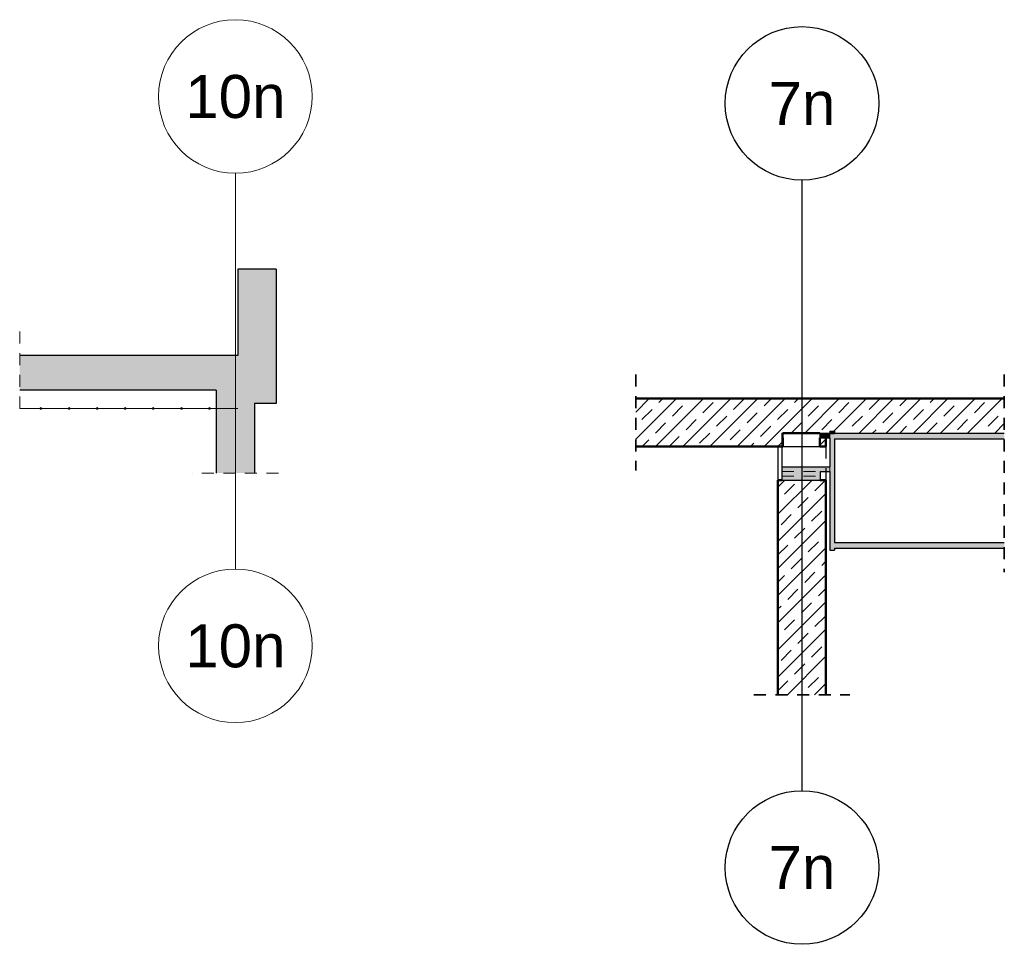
# Model space of a CAD drawing. Header units: millimetres. Extents: x -61 to 115, y -10 to 52.
# Tile 9 of 14: x 43 to 53, y -10 to -1. Entities that reach past the tile are written whole.
import ezdxf
from ezdxf.enums import TextEntityAlignment as Align

# ---------------------------------------------------------------- set-up
doc = ezdxf.new("R2010")
doc.units = ezdxf.units.MM
doc.linetypes.add('HIDDEN', pattern=[0.375, 0.25, -0.125])
for name, color, linetype, lineweight in [('Achsen', 7, 'Continuous', 20), ('Bewehrung untere Lage', 7, 'Continuous', 20), ('Geschnittene Kanten', 7, 'Continuous', 20), ('nplo Bewehrung', 7, 'Continuous', 20), ('Schraffuren', 7, 'Continuous', 20)]:
    doc.layers.add(name, color=color, linetype=linetype, lineweight=lineweight)
doc.styles.add('Arial', font='arial.ttf')
pattern_1 = [(45, (0, 0), (-0.14142136, 0.14142136), [0.15, -0.1]), (45, (-0.07071, 0.07071), (-0.14142136, 0.14142136), [])]

msp = doc.modelspace()

# ---------------------------------------------------------------- hatches: boundary and pattern name
at = {"layer": 'Schraffuren', "lineweight": 35, "true_color": 0xd7ffd7}
for points in [[(45.616326, -4.212473), (45.616326, -3.312473), (45.216326, -3.312473), (45.216326, -4.212473)], [(45.616326, -4.712473), (45.616326, -4.212473), (42.944148, -4.212473), (42.944148, -4.572473), (44.991246, -4.572473), (44.991246, -4.712473)], [(45.391246, -5.436733), (45.391246, -4.712473), (44.991246, -4.712473), (44.991246, -5.436733)]]:
    msp.add_hatch(color=254, dxfattribs=at).paths.add_polyline_path(points)
at = {"layer": 'Schraffuren', "lineweight": 13}
h = msp.add_hatch(dxfattribs=at)
h.set_pattern_fill('bB', color=6, scale=0.01, angle=45, style=0, pattern_type=2)
h.set_pattern_definition(pattern_1)
h.paths.add_polyline_path([(53.202917, -5.020503), (53.202917, -4.660503), (49.362315, -4.660503), (49.362315, -5.160503), (50.895183, -5.160503), (50.895183, -5.020503), (51.281168, -5.020503), (51.281168, -5.160503), (51.345074, -5.160503), (51.345074, -5.020503)])
at = {"layer": 'Schraffuren', "lineweight": 13, "true_color": 0x4682b4}
for points in [[(50.895183, -5.020503), (50.884329, -5.020503), (50.884329, -5.068503), (50.895183, -5.068503)], [(51.384329, -5.068503), (51.384329, -5.020503), (51.281168, -5.020503), (51.281168, -5.068503)], [(51.434329, -6.240503), (51.434329, -5.000503), (51.384329, -5.000503), (51.384329, -6.240503)], [(53.202917, -5.080503), (53.202917, -5.020503), (51.434329, -5.020503), (51.434329, -5.080503)], [(51.384329, -5.420503), (51.384329, -5.372503), (50.884329, -5.372503), (50.884329, -5.420503)], [(51.284329, -5.470503), (51.284329, -5.420503), (50.884329, -5.420503), (50.884329, -5.470503)], [(51.284329, -5.510503), (51.284329, -5.470503), (50.884329, -5.470503), (50.884329, -5.510503)], [(53.202917, -6.220503), (53.202917, -6.160503), (51.434329, -6.160503), (51.434329, -6.220503)]]:
    msp.add_hatch(color=145, dxfattribs=at).paths.add_polyline_path(points)
at = {"layer": 'Schraffuren', "lineweight": 13}
h = msp.add_hatch(dxfattribs=at)
h.set_pattern_fill('bB', color=6, scale=0.01, angle=45, style=0, pattern_type=2)
h.set_pattern_definition(pattern_1)
h.paths.add_polyline_path([(51.344329, -5.510503), (50.844329, -5.510503), (50.844329, -7.747042), (51.344329, -7.747042)])

# ---------------------------------------------------------------- linework, layer by layer
at = {"color": 9, "linetype": 'Continuous', "lineweight": 0}
msp.add_line((45.191299, -6.436733), (45.191299, -2.312473), dxfattribs=at)
at = {"color": 3, "linetype": 'Continuous', "lineweight": 25}
msp.add_line((51.095127, -8.747042), (51.095127, -2.384734), dxfattribs=at)
at = {"color": 5, "linetype": 'HIDDEN', "lineweight": 18, "ltscale": 0.5}
for p, q in [((42.944148, -3.962473), (42.944148, -4.822473)), ((45.641246, -5.436733), (44.741246, -5.436733))]:
    msp.add_line(p, q, dxfattribs=at)
at = {"color": 2, "linetype": 'HIDDEN', "lineweight": 35, "ltscale": 0.5}
for p, q in [((49.362315, -4.410503), (49.362315, -5.410503)), ((53.202917, -4.410503), (53.202917, -6.470503)), ((50.594329, -7.747042), (51.594329, -7.747042))]:
    msp.add_line(p, q, dxfattribs=at)
at = {"color": 4, "linetype": 'Continuous', "lineweight": 50}
for p, q in [((49.362315, -4.660503), (53.202917, -4.660503)), ((50.895183, -5.020503), (51.281168, -5.020503)), ((51.345074, -5.020503), (51.345074, -5.160503)), ((51.384329, -5.020503), (51.434329, -5.020503)), ((50.895183, -5.068503), (50.895183, -5.160503)), ((51.281168, -5.068503), (51.281168, -5.160503)), ((49.362315, -5.160503), (50.895183, -5.160503)), ((51.281168, -5.160503), (51.345074, -5.160503)), ((50.844329, -5.510503), (50.884329, -5.510503)), ((50.844329, -5.510503), (50.844329, -7.747042)), ((51.284329, -5.510503), (51.344329, -5.510503)), ((51.344329, -5.510503), (51.344329, -7.747042))]:
    msp.add_line(p, q, dxfattribs=at)
at = {"color": 9, "linetype": 'Continuous', "lineweight": 0}
for centre in [(45.191299, -1.512473), (45.191299, -7.236733)]:
    msp.add_circle(centre, 0.8, dxfattribs=at)
at = {"color": 3, "linetype": 'Continuous', "lineweight": 25}
for centre in [(51.095127, -1.584734), (51.095127, -9.547042)]:
    msp.add_circle(centre, 0.8, dxfattribs=at)
at = {"layer": 'Achsen', "color": 3, "linetype": 'Continuous', "lineweight": 25}
for p, q in [((50.844329, -5.160503), (50.844329, -5.510503)), ((50.884329, -5.160503), (50.884329, -5.372503)), ((50.895183, -5.160503), (51.281168, -5.160503)), ((51.344329, -5.420503), (51.344329, -5.510503))]:
    msp.add_line(p, q, dxfattribs=at)
at = {"layer": 'Bewehrung untere Lage', "color": 6, "linetype": 'HIDDEN', "lineweight": 13, "ltscale": 0.5}
for p, q in [((51.384329, -5.020503), (51.384329, -5.068503)), ((50.884329, -5.068503), (50.884329, -5.160503)), ((50.884329, -5.420503), (51.284329, -5.420503)), ((51.384329, -5.372503), (51.384329, -5.420503)), ((50.884329, -5.470503), (51.284329, -5.470503))]:
    msp.add_line(p, q, dxfattribs=at)
at = {"layer": 'Bewehrung untere Lage', "color": 3, "linetype": 'HIDDEN', "lineweight": 25, "ltscale": 0.5}
msp.add_line((51.344329, -5.160503), (51.344329, -5.420503), dxfattribs=at)
at = {"layer": 'Geschnittene Kanten', "color": 3, "linetype": 'Continuous', "lineweight": 25}
for p, q in [((45.616326, -3.312473), (45.216326, -3.312473)), ((45.216326, -3.312473), (45.216326, -4.212473)), ((45.616326, -3.312473), (45.616326, -4.212473)), ((45.216326, -4.212473), (42.944148, -4.212473)), ((45.616326, -4.212473), (45.616326, -4.712473)), ((44.991246, -4.572473), (42.944148, -4.572473)), ((44.991246, -4.572473), (44.991246, -4.712473)), ((44.991246, -4.712473), (44.991246, -5.436733)), ((45.616326, -4.712473), (45.391246, -4.712473)), ((45.391246, -4.712473), (45.391246, -5.436733)), ((50.884329, -5.020503), (50.895183, -5.020503)), ((50.884329, -5.020503), (50.884329, -5.068503)), ((50.895183, -5.020503), (50.895183, -5.068503)), ((51.281168, -5.020503), (51.384329, -5.020503)), ((51.281168, -5.020503), (51.281168, -5.068503)), ((51.384329, -5.000503), (51.434329, -5.000503)), ((51.384329, -5.000503), (51.384329, -5.020503)), ((51.434329, -5.000503), (51.434329, -5.020503)), ((51.434329, -5.020503), (53.202917, -5.020503)), ((50.884329, -5.068503), (50.895183, -5.068503)), ((51.281168, -5.068503), (51.384329, -5.068503)), ((51.384329, -5.068503), (51.384329, -5.372503)), ((51.434329, -5.080503), (53.202917, -5.080503)), ((51.434329, -5.080503), (51.434329, -6.160503)), ((50.884329, -5.372503), (51.384329, -5.372503)), ((50.884329, -5.372503), (50.884329, -5.420503)), ((50.884329, -5.420503), (50.884329, -5.470503)), ((51.284329, -5.420503), (51.384329, -5.420503)), ((51.284329, -5.420503), (51.284329, -5.470503)), ((51.384329, -5.420503), (51.384329, -6.240503)), ((50.884329, -5.470503), (50.884329, -5.510503)), ((50.884329, -5.510503), (51.284329, -5.510503)), ((51.284329, -5.470503), (51.284329, -5.510503)), ((51.384329, -6.240503), (51.434329, -6.240503)), ((51.434329, -6.160503), (53.202917, -6.160503)), ((51.434329, -6.220503), (53.202917, -6.220503)), ((51.434329, -6.220503), (51.434329, -6.240503))]:
    msp.add_line(p, q, dxfattribs=at)
at = {"layer": 'nplo Bewehrung', "color": 9, "linetype": 'Continuous', "lineweight": 0, "ltscale": 0.5}
msp.add_line((42.944148, -4.762473), (45.216326, -4.762473), dxfattribs=at)
for centre in [(43.165688, -4.762473), (43.165688, -4.762473), (43.458281, -4.762473), (43.458281, -4.762473), (43.750874, -4.762473), (43.750874, -4.762473), (44.043467, -4.762473), (44.043467, -4.762473), (44.33606, -4.762473), (44.33606, -4.762473), (44.628653, -4.762473), (44.628653, -4.762473), (44.921246, -4.762473), (44.921246, -4.762473)]:
    msp.add_circle(centre, 0.01, dxfattribs=at)

# ---------------------------------------------------------------- texts
at = {"color": 1, "lineweight": 70, "style": 'Arial'}
for s, p in [('10n', (45.191299, -1.512473)), ('7n', (51.095127, -1.584734)), ('10n', (45.191299, -7.236733)), ('7n', (51.095127, -9.547042))]:
    msp.add_text(s, height=0.4478346, dxfattribs=at).set_placement(p, align=Align.MIDDLE_CENTER)

doc.saveas('drawing.dxf')
